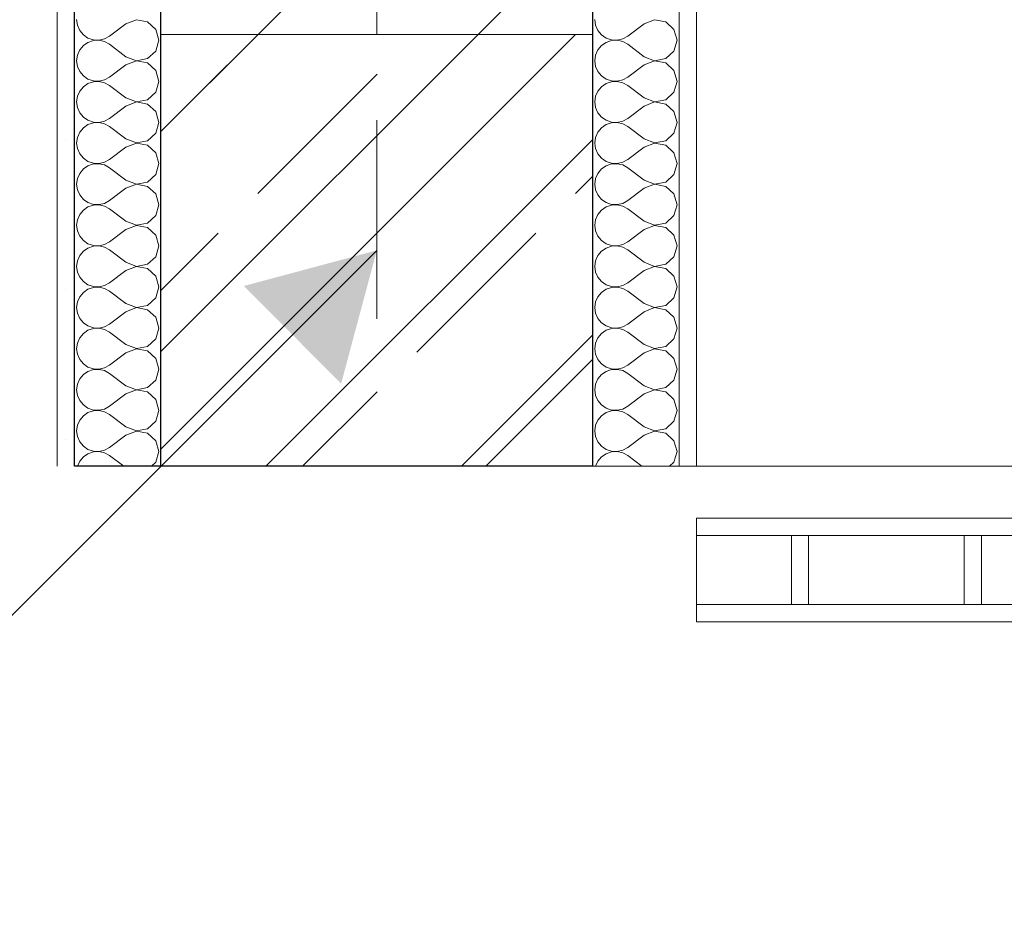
# Model space of a CAD drawing. Header units: millimetres. Extents: x -52968 to 399385, y -141133 to 110561.
# Tile 4 of 146: x 64898 to 65468, y -119147 to -118619. Entities that reach past the tile are written whole.
import ezdxf

# ---------------------------------------------------------------- set-up
doc = ezdxf.new("R2010")
doc.units = ezdxf.units.MM
doc.linetypes.add('SIM-Wegliniec-21.07.2025-Parter$0$Przerywana podwójnie', pattern=[295, 125, -50, 70, -50])
doc.layers.add('_xref', color=250, linetype='Continuous')
for name, color, linetype, lineweight in [('SIM-Wegliniec-21.07.2025-Parter$0$Nowe_A-Balkony_Nr_pióra__89', 250, 'Continuous', 0), ('SIM-Wegliniec-21.07.2025-Parter$0$Nowe_A-Balustrady_Nr_pióra__11', 250, 'Continuous', 0), ('SIM-Wegliniec-21.07.2025-Parter$0$Nowe_A-Balustrady_Nr_pióra__91', 250, 'Continuous', 0), ('SIM-Wegliniec-21.07.2025-Parter$0$Nowe_A-Konstrukcja Opis_Nr_pióra__58', 250, 'Continuous', 0), ('SIM-Wegliniec-21.07.2025-Parter$0$Nowe_A-Konstrukcja_Nr_pióra__1', 250, 'Continuous', 0), ('SIM-Wegliniec-21.07.2025-Parter$0$Nowe_A-Osi_Nr_pióra__20', 250, 'Continuous', 0), ('SIM-Wegliniec-21.07.2025-Parter$0$Nowe_A-Ściany-Wewnętrzne', 250, 'Continuous', 0), ('SIM-Wegliniec-21.07.2025-Parter$0$Nowe_A-Ściany-Wewnętrzne_Nr_pióra__174', 250, 'Continuous', 0), ('SIM-Wegliniec-21.07.2025-Parter$0$Nowe_A-Ściany-Wewnętrzne_Nr_pióra__27', 250, 'Continuous', 0), ('SIM-Wegliniec-21.07.2025-Parter$0$Nowe_A-Ściany-Wewnętrzne_Nr_pióra__47', 250, 'Continuous', 0)]:
    doc.layers.add(name, color=color, linetype=linetype, lineweight=lineweight)
doc.dimstyles.new('SIM-Wegliniec-21.07.2025-Parter$0$STYL_AUTOMATYCZNY__9', dxfattribs={"dimtxt": 0.18, "dimasz": 76, "dimexe": 0.18, "dimexo": 0.0625, "dimgap": 0, "dimtad": 0, "dimtih": 1, "dimtoh": 1, "dimdec": 4, "dimzin": 0, "dimdsep": 46, "dimcen": 0.09, "dimadec": 0, "dimazin": 0, "dimtfac": 1, "dimtdec": 4, "dimtmove": 0, "dimatfit": 3, "dimldrblk": 'SIM-Wegliniec-21.07.2025-Parter$0$ARROWHEAD_16', "dimfxl": 1, "dimtolj": 1, "dimtzin": 0, "dimarcsym": 0})
pattern_1 = [(0, (0, 0), (0, 86.60254), [0, -50]), (0, (25, 43.3), (0, 86.60254), [0, -50])]

# ---------------------------------------------------------------- blocks, each defined once
blk = doc.blocks.new('SIM-Wegliniec-21.07.2025-Parter$0$ARROWHEAD_16')
at = {"linetype": 'Continuous', "lineweight": 0}
blk.add_hatch(color=0, dxfattribs=at).paths.add_polyline_path([(-0.9093, 0.525), (0, 0), (-0.9093, -0.525)])
at = {"color": 0, "linetype": 'Continuous', "lineweight": 0}
blk.add_line((0, 0), (-1, 0), dxfattribs=at)
blk = doc.blocks.new('SIM-Wegliniec-21.07.2025-Parter')
at = {"layer": 'SIM-Wegliniec-21.07.2025-Parter$0$Nowe_A-Konstrukcja_Nr_pióra__1', "linetype": 'Continuous', "lineweight": 13}
h = blk.add_hatch(dxfattribs=at)
h.set_pattern_fill('Beton_zbrojony', color=256, style=0, pattern_type=2)
h.set_pattern_definition([(45, (0, 0), (-91.92388, 91.92388), []), (45, (-45.96, 45.96), (-91.92388, 91.92388), [97.5, -32.5])])
h.paths.add_polyline_path([(65230.07, -118627.6), (64980.07, -118627.6), (64980.07, -118877.6), (65230.07, -118877.6)])
at = {"layer": 'SIM-Wegliniec-21.07.2025-Parter$0$Nowe_A-Ściany-Wewnętrzne', "linetype": 'Continuous', "lineweight": 0}
h = blk.add_hatch(dxfattribs=at)
h.set_pattern_fill('Tynk', color=256, style=0, pattern_type=2)
h.set_pattern_definition(pattern_1)
h.paths.add_polyline_path([(64930.07, -118877.6), (64930.07, -117377.6), (64920.07, -117377.6), (64920.07, -118877.6)])
h = blk.add_hatch(dxfattribs=at)
h.set_pattern_fill('Bloczki_ceramiczne', color=256, style=0, pattern_type=2)
h.set_pattern_definition([(45, (0, 0), (-63.63961, 63.63961), [])])
h.paths.add_polyline_path([(65230.07, -118877.6), (65230.07, -117377.6), (64980.07, -117377.6), (64980.07, -118877.6)])
at = {"layer": 'SIM-Wegliniec-21.07.2025-Parter$0$Nowe_A-Ściany-Wewnętrzne', "linetype": 'Continuous', "lineweight": 0, "true_color": 0x000000}
h = blk.add_hatch(dxfattribs=at)
h.set_pattern_fill('Tynk', color=18, style=0, pattern_type=2)
h.set_pattern_definition(pattern_1)
h.paths.add_polyline_path([(65290.07, -118877.6), (65290.07, -117377.6), (65280.07, -117377.6), (65280.07, -118877.6)])
at = {"layer": 'SIM-Wegliniec-21.07.2025-Parter$0$Nowe_A-Balkony_Nr_pióra__89', "linetype": 'Continuous', "lineweight": 13, "flags": 128}
blk.add_lwpolyline([(91030.07, -117167.6), (91030.07, -118877.6), (64980.07, -118877.6), (64980.07, -117167.6)], close=True, dxfattribs=at)
at = {"layer": 'SIM-Wegliniec-21.07.2025-Parter$0$Nowe_A-Balustrady_Nr_pióra__11', "linetype": 'Continuous', "lineweight": 13, "flags": 128}
for points in [[(65355.07, -118957.6), (65355.07, -118917.6), (65345.07, -118917.6), (65345.07, -118957.6)], [(65455.07, -118957.6), (65455.07, -118917.6), (65445.07, -118917.6), (65445.07, -118957.6)]]:
    blk.add_lwpolyline(points, close=True, dxfattribs=at)
at = {"layer": 'SIM-Wegliniec-21.07.2025-Parter$0$Nowe_A-Balustrady_Nr_pióra__91', "linetype": 'Continuous', "lineweight": 13, "flags": 128}
for points in [[(90720.07, -118967.6), (90720.07, -118907.6), (65290.07, -118907.6), (65290.07, -118967.6)], [(90720.07, -118957.6), (90720.07, -118917.6), (65290.07, -118917.6), (65290.07, -118957.6)]]:
    blk.add_lwpolyline(points, close=True, dxfattribs=at)
at = {"layer": 'SIM-Wegliniec-21.07.2025-Parter$0$Nowe_A-Konstrukcja_Nr_pióra__1', "linetype": 'Continuous', "lineweight": 13, "flags": 128}
blk.add_lwpolyline([(65230.07, -118627.6), (64980.07, -118627.6), (64980.07, -118877.6), (65230.07, -118877.6)], close=True, dxfattribs=at)
at = {"layer": 'SIM-Wegliniec-21.07.2025-Parter$0$Nowe_A-Osi_Nr_pióra__20', "linetype": 'SIM-Wegliniec-21.07.2025-Parter$0$Przerywana podwójnie', "lineweight": 13}
blk.add_line((65105.07, -117792.3), (65105.07, -118792.3), dxfattribs=at)
at = {"layer": 'SIM-Wegliniec-21.07.2025-Parter$0$Nowe_A-Ściany-Wewnętrzne_Nr_pióra__174', "linetype": 'Continuous', "lineweight": 5}
for p, q in [((64931.26, -118619.05), (64931.72, -118622.3)), ((64965.91, -118619.1), (64959.83, -118621.43)), ((64972.3, -118620.3), (64965.91, -118619.1)), ((65231.26, -118619.05), (65231.72, -118622.3)), ((65265.91, -118619.1), (65259.83, -118621.43)), ((65272.3, -118620.3), (65265.91, -118619.1)), ((64931.72, -118622.3), (64933.04, -118625.31)), ((64959.83, -118621.43), (64950.31, -118628.57)), ((64977.1, -118624.69), (64972.3, -118620.3)), ((64978.88, -118630.95), (64977.1, -118624.69)), ((65231.72, -118622.3), (65233.04, -118625.31)), ((65259.83, -118621.43), (65250.31, -118628.57)), ((65277.1, -118624.69), (65272.3, -118620.3)), ((65278.88, -118630.95), (65277.1, -118624.69)), ((64933.04, -118625.31), (64935.14, -118627.84)), ((64935.14, -118627.84), (64937.84, -118629.7)), ((64937.84, -118629.7), (64940.96, -118630.75)), ((64944.24, -118630.9), (64947.44, -118630.16)), ((64947.44, -118630.16), (64950.31, -118628.57)), ((65233.04, -118625.31), (65235.14, -118627.84)), ((65235.14, -118627.84), (65237.84, -118629.7)), ((65237.84, -118629.7), (65240.96, -118630.75)), ((65244.24, -118630.9), (65247.44, -118630.16)), ((65247.44, -118630.16), (65250.31, -118628.57)), ((64935.14, -118634.07), (64933.04, -118636.6)), ((64937.84, -118632.21), (64935.14, -118634.07)), ((64940.96, -118631.16), (64937.84, -118632.21)), ((64940.96, -118630.75), (64944.24, -118630.9)), ((64944.24, -118631), (64940.96, -118631.16)), ((64947.44, -118631.74), (64944.24, -118631)), ((64950.31, -118633.33), (64947.44, -118631.74)), ((64959.83, -118640.48), (64950.31, -118633.33)), ((64977.1, -118637.21), (64978.88, -118630.95)), ((65235.14, -118634.07), (65233.04, -118636.6)), ((65237.84, -118632.21), (65235.14, -118634.07)), ((65240.96, -118631.16), (65237.84, -118632.21)), ((65240.96, -118630.75), (65244.24, -118630.9)), ((65244.24, -118631), (65240.96, -118631.16)), ((65247.44, -118631.74), (65244.24, -118631)), ((65250.31, -118633.33), (65247.44, -118631.74)), ((65259.83, -118640.48), (65250.31, -118633.33)), ((65277.1, -118637.21), (65278.88, -118630.95)), ((64931.72, -118639.6), (64931.26, -118642.86)), ((64933.04, -118636.6), (64931.72, -118639.6)), ((64959.83, -118640.48), (64965.91, -118642.81)), ((64965.91, -118642.81), (64972.3, -118641.6)), ((64972.3, -118641.6), (64977.1, -118637.21)), ((65231.72, -118639.6), (65231.26, -118642.86)), ((65233.04, -118636.6), (65231.72, -118639.6)), ((65259.83, -118640.48), (65265.91, -118642.81)), ((65265.91, -118642.81), (65272.3, -118641.6)), ((65272.3, -118641.6), (65277.1, -118637.21)), ((64931.26, -118642.86), (64931.72, -118646.11)), ((64931.72, -118646.11), (64933.04, -118649.12)), ((64959.83, -118645.24), (64950.31, -118652.38)), ((64965.91, -118642.91), (64959.83, -118645.24)), ((64972.3, -118644.11), (64965.91, -118642.91)), ((64977.1, -118648.5), (64972.3, -118644.11)), ((65231.26, -118642.86), (65231.72, -118646.11)), ((65231.72, -118646.11), (65233.04, -118649.12)), ((65259.83, -118645.24), (65250.31, -118652.38)), ((65265.91, -118642.91), (65259.83, -118645.24)), ((65272.3, -118644.11), (65265.91, -118642.91)), ((65277.1, -118648.5), (65272.3, -118644.11)), ((64933.04, -118649.12), (64935.14, -118651.64)), ((64935.14, -118651.64), (64937.84, -118653.51)), ((64947.44, -118653.97), (64950.31, -118652.38)), ((64978.88, -118654.76), (64977.1, -118648.5)), ((65233.04, -118649.12), (65235.14, -118651.64)), ((65235.14, -118651.64), (65237.84, -118653.51)), ((65247.44, -118653.97), (65250.31, -118652.38)), ((65278.88, -118654.76), (65277.1, -118648.5)), ((64935.14, -118657.88), (64933.04, -118660.41)), ((64937.84, -118656.02), (64935.14, -118657.88)), ((64937.84, -118653.51), (64940.96, -118654.55)), ((64940.96, -118654.97), (64937.84, -118656.02)), ((64940.96, -118654.55), (64944.24, -118654.71)), ((64944.24, -118654.81), (64940.96, -118654.97)), ((64944.24, -118654.71), (64947.44, -118653.97)), ((64947.44, -118655.55), (64944.24, -118654.81)), ((64950.31, -118657.14), (64947.44, -118655.55)), ((64959.83, -118664.29), (64950.31, -118657.14)), ((64977.1, -118661.02), (64978.88, -118654.76)), ((65235.14, -118657.88), (65233.04, -118660.41)), ((65237.84, -118656.02), (65235.14, -118657.88)), ((65237.84, -118653.51), (65240.96, -118654.55)), ((65240.96, -118654.97), (65237.84, -118656.02)), ((65240.96, -118654.55), (65244.24, -118654.71)), ((65244.24, -118654.81), (65240.96, -118654.97)), ((65244.24, -118654.71), (65247.44, -118653.97)), ((65247.44, -118655.55), (65244.24, -118654.81)), ((65250.31, -118657.14), (65247.44, -118655.55)), ((65259.83, -118664.29), (65250.31, -118657.14)), ((65277.1, -118661.02), (65278.88, -118654.76)), ((64931.72, -118663.41), (64931.26, -118666.67)), ((64933.04, -118660.41), (64931.72, -118663.41)), ((64959.83, -118664.29), (64965.91, -118666.62)), ((64972.3, -118665.41), (64977.1, -118661.02)), ((65231.72, -118663.41), (65231.26, -118666.67)), ((65233.04, -118660.41), (65231.72, -118663.41)), ((65259.83, -118664.29), (65265.91, -118666.62)), ((65272.3, -118665.41), (65277.1, -118661.02)), ((64931.26, -118666.67), (64931.72, -118669.92)), ((64931.72, -118669.92), (64933.04, -118672.93)), ((64959.83, -118669.05), (64950.31, -118676.19)), ((64965.91, -118666.71), (64959.83, -118669.05)), ((64965.91, -118666.62), (64972.3, -118665.41)), ((64972.3, -118667.92), (64965.91, -118666.71)), ((64977.1, -118672.31), (64972.3, -118667.92)), ((65231.26, -118666.67), (65231.72, -118669.92)), ((65231.72, -118669.92), (65233.04, -118672.93)), ((65259.83, -118669.05), (65250.31, -118676.19)), ((65265.91, -118666.71), (65259.83, -118669.05)), ((65265.91, -118666.62), (65272.3, -118665.41)), ((65272.3, -118667.92), (65265.91, -118666.71)), ((65277.1, -118672.31), (65272.3, -118667.92)), ((64933.04, -118672.93), (64935.14, -118675.45)), ((64935.14, -118675.45), (64937.84, -118677.31)), ((64947.44, -118677.78), (64950.31, -118676.19)), ((64978.88, -118678.57), (64977.1, -118672.31)), ((65233.04, -118672.93), (65235.14, -118675.45)), ((65235.14, -118675.45), (65237.84, -118677.31)), ((65247.44, -118677.78), (65250.31, -118676.19)), ((65278.88, -118678.57), (65277.1, -118672.31)), ((64935.14, -118681.69), (64933.04, -118684.22)), ((64937.84, -118679.83), (64935.14, -118681.69)), ((64937.84, -118677.31), (64940.96, -118678.36)), ((64940.96, -118678.78), (64937.84, -118679.83)), ((64940.96, -118678.36), (64944.24, -118678.52)), ((64944.24, -118678.62), (64940.96, -118678.78)), ((64944.24, -118678.52), (64947.44, -118677.78)), ((64947.44, -118679.36), (64944.24, -118678.62)), ((64950.31, -118680.95), (64947.44, -118679.36)), ((64959.83, -118688.1), (64950.31, -118680.95)), ((64977.1, -118684.83), (64978.88, -118678.57)), ((65235.14, -118681.69), (65233.04, -118684.22)), ((65237.84, -118679.83), (65235.14, -118681.69)), ((65237.84, -118677.31), (65240.96, -118678.36)), ((65240.96, -118678.78), (65237.84, -118679.83)), ((65240.96, -118678.36), (65244.24, -118678.52)), ((65244.24, -118678.62), (65240.96, -118678.78)), ((65244.24, -118678.52), (65247.44, -118677.78)), ((65247.44, -118679.36), (65244.24, -118678.62)), ((65250.31, -118680.95), (65247.44, -118679.36)), ((65259.83, -118688.1), (65250.31, -118680.95)), ((65277.1, -118684.83), (65278.88, -118678.57)), ((64931.72, -118687.22), (64931.26, -118690.48)), ((64933.04, -118684.22), (64931.72, -118687.22)), ((64972.3, -118689.22), (64977.1, -118684.83)), ((65231.72, -118687.22), (65231.26, -118690.48)), ((65233.04, -118684.22), (65231.72, -118687.22)), ((65272.3, -118689.22), (65277.1, -118684.83)), ((64931.26, -118690.48), (64931.72, -118693.73)), ((64959.83, -118692.86), (64950.31, -118700)), ((64959.83, -118688.1), (64965.91, -118690.43)), ((64965.91, -118690.52), (64959.83, -118692.86)), ((64965.91, -118690.43), (64972.3, -118689.22)), ((64972.3, -118691.73), (64965.91, -118690.52)), ((64977.1, -118696.12), (64972.3, -118691.73)), ((65231.26, -118690.48), (65231.72, -118693.73)), ((65259.83, -118692.86), (65250.31, -118700)), ((65259.83, -118688.1), (65265.91, -118690.43)), ((65265.91, -118690.52), (65259.83, -118692.86)), ((65265.91, -118690.43), (65272.3, -118689.22)), ((65272.3, -118691.73), (65265.91, -118690.52)), ((65277.1, -118696.12), (65272.3, -118691.73)), ((64931.72, -118693.73), (64933.04, -118696.73)), ((64933.04, -118696.73), (64935.14, -118699.26)), ((64978.88, -118702.38), (64977.1, -118696.12)), ((65231.72, -118693.73), (65233.04, -118696.73)), ((65233.04, -118696.73), (65235.14, -118699.26)), ((65278.88, -118702.38), (65277.1, -118696.12)), ((64935.14, -118699.26), (64937.84, -118701.12)), ((64937.84, -118703.64), (64935.14, -118705.5)), ((64937.84, -118701.12), (64940.96, -118702.17)), ((64940.96, -118702.59), (64937.84, -118703.64)), ((64940.96, -118702.17), (64944.24, -118702.33)), ((64944.24, -118702.43), (64940.96, -118702.59)), ((64944.24, -118702.33), (64947.44, -118701.59)), ((64947.44, -118703.17), (64944.24, -118702.43)), ((64947.44, -118701.59), (64950.31, -118700)), ((64950.31, -118704.76), (64947.44, -118703.17)), ((64977.1, -118708.64), (64978.88, -118702.38)), ((65235.14, -118699.26), (65237.84, -118701.12)), ((65237.84, -118703.64), (65235.14, -118705.5)), ((65237.84, -118701.12), (65240.96, -118702.17)), ((65240.96, -118702.59), (65237.84, -118703.64)), ((65240.96, -118702.17), (65244.24, -118702.33)), ((65244.24, -118702.43), (65240.96, -118702.59)), ((65244.24, -118702.33), (65247.44, -118701.59)), ((65247.44, -118703.17), (65244.24, -118702.43)), ((65247.44, -118701.59), (65250.31, -118700)), ((65250.31, -118704.76), (65247.44, -118703.17)), ((65277.1, -118708.64), (65278.88, -118702.38)), ((64933.04, -118708.03), (64931.72, -118711.03)), ((64935.14, -118705.5), (64933.04, -118708.03)), ((64959.83, -118711.9), (64950.31, -118704.76)), ((64972.3, -118713.03), (64977.1, -118708.64)), ((65233.04, -118708.03), (65231.72, -118711.03)), ((65235.14, -118705.5), (65233.04, -118708.03)), ((65259.83, -118711.9), (65250.31, -118704.76)), ((65272.3, -118713.03), (65277.1, -118708.64)), ((64931.72, -118711.03), (64931.26, -118714.29)), ((64931.26, -118714.29), (64931.72, -118717.54)), ((64959.83, -118711.9), (64965.91, -118714.24)), ((64965.91, -118714.33), (64959.83, -118716.67)), ((64965.91, -118714.24), (64972.3, -118713.03)), ((64972.3, -118715.54), (64965.91, -118714.33)), ((64977.1, -118719.93), (64972.3, -118715.54)), ((65231.72, -118711.03), (65231.26, -118714.29)), ((65231.26, -118714.29), (65231.72, -118717.54)), ((65259.83, -118711.9), (65265.91, -118714.24)), ((65265.91, -118714.33), (65259.83, -118716.67)), ((65265.91, -118714.24), (65272.3, -118713.03)), ((65272.3, -118715.54), (65265.91, -118714.33)), ((65277.1, -118719.93), (65272.3, -118715.54)), ((64931.72, -118717.54), (64933.04, -118720.54)), ((64933.04, -118720.54), (64935.14, -118723.07)), ((64959.83, -118716.67), (64950.31, -118723.81)), ((64978.88, -118726.19), (64977.1, -118719.93)), ((65231.72, -118717.54), (65233.04, -118720.54)), ((65233.04, -118720.54), (65235.14, -118723.07)), ((65259.83, -118716.67), (65250.31, -118723.81)), ((65278.88, -118726.19), (65277.1, -118719.93)), ((64935.14, -118723.07), (64937.84, -118724.93)), ((64937.84, -118727.45), (64935.14, -118729.31)), ((64937.84, -118724.93), (64940.96, -118725.98)), ((64940.96, -118726.4), (64937.84, -118727.45)), ((64940.96, -118725.98), (64944.24, -118726.14)), ((64944.24, -118726.24), (64940.96, -118726.4)), ((64944.24, -118726.14), (64947.44, -118725.4)), ((64947.44, -118726.98), (64944.24, -118726.24)), ((64947.44, -118725.4), (64950.31, -118723.81)), ((64950.31, -118728.57), (64947.44, -118726.98)), ((64977.1, -118732.45), (64978.88, -118726.19)), ((65235.14, -118723.07), (65237.84, -118724.93)), ((65237.84, -118727.45), (65235.14, -118729.31)), ((65237.84, -118724.93), (65240.96, -118725.98)), ((65240.96, -118726.4), (65237.84, -118727.45)), ((65240.96, -118725.98), (65244.24, -118726.14)), ((65244.24, -118726.24), (65240.96, -118726.4)), ((65244.24, -118726.14), (65247.44, -118725.4)), ((65247.44, -118726.98), (65244.24, -118726.24)), ((65247.44, -118725.4), (65250.31, -118723.81)), ((65250.31, -118728.57), (65247.44, -118726.98)), ((65277.1, -118732.45), (65278.88, -118726.19)), ((64933.04, -118731.84), (64931.72, -118734.84)), ((64935.14, -118729.31), (64933.04, -118731.84)), ((64959.83, -118735.71), (64950.31, -118728.57)), ((64972.3, -118736.84), (64977.1, -118732.45)), ((65233.04, -118731.84), (65231.72, -118734.84)), ((65235.14, -118729.31), (65233.04, -118731.84)), ((65259.83, -118735.71), (65250.31, -118728.57)), ((65272.3, -118736.84), (65277.1, -118732.45)), ((64931.72, -118734.84), (64931.26, -118738.1)), ((64931.26, -118738.1), (64931.72, -118741.35)), ((64959.83, -118735.71), (64965.91, -118738.05)), ((64965.91, -118738.14), (64959.83, -118740.48)), ((64965.91, -118738.05), (64972.3, -118736.84)), ((64972.3, -118739.35), (64965.91, -118738.14)), ((65231.72, -118734.84), (65231.26, -118738.1)), ((65231.26, -118738.1), (65231.72, -118741.35)), ((65259.83, -118735.71), (65265.91, -118738.05)), ((65265.91, -118738.14), (65259.83, -118740.48)), ((65265.91, -118738.05), (65272.3, -118736.84)), ((65272.3, -118739.35), (65265.91, -118738.14)), ((64931.72, -118741.35), (64933.04, -118744.35)), ((64933.04, -118744.35), (64935.14, -118746.88)), ((64959.83, -118740.48), (64950.31, -118747.62)), ((64977.1, -118743.74), (64972.3, -118739.35)), ((64978.88, -118750), (64977.1, -118743.74)), ((65231.72, -118741.35), (65233.04, -118744.35)), ((65233.04, -118744.35), (65235.14, -118746.88)), ((65259.83, -118740.48), (65250.31, -118747.62)), ((65277.1, -118743.74), (65272.3, -118739.35)), ((65278.88, -118750), (65277.1, -118743.74)), ((64935.14, -118746.88), (64937.84, -118748.74)), ((64937.84, -118748.74), (64940.96, -118749.79)), ((64940.96, -118750.21), (64937.84, -118751.26)), ((64940.96, -118749.79), (64944.24, -118749.95)), ((64944.24, -118750.05), (64940.96, -118750.21)), ((64944.24, -118749.95), (64947.44, -118749.21)), ((64947.44, -118750.79), (64944.24, -118750.05)), ((64947.44, -118749.21), (64950.31, -118747.62)), ((64977.1, -118756.26), (64978.88, -118750)), ((65235.14, -118746.88), (65237.84, -118748.74)), ((65237.84, -118748.74), (65240.96, -118749.79)), ((65240.96, -118750.21), (65237.84, -118751.26)), ((65240.96, -118749.79), (65244.24, -118749.95)), ((65244.24, -118750.05), (65240.96, -118750.21)), ((65244.24, -118749.95), (65247.44, -118749.21)), ((65247.44, -118750.79), (65244.24, -118750.05)), ((65247.44, -118749.21), (65250.31, -118747.62)), ((65277.1, -118756.26), (65278.88, -118750)), ((64933.04, -118755.65), (64931.72, -118758.65)), ((64935.14, -118753.12), (64933.04, -118755.65)), ((64937.84, -118751.26), (64935.14, -118753.12)), ((64950.31, -118752.38), (64947.44, -118750.79)), ((64959.83, -118759.52), (64950.31, -118752.38)), ((65233.04, -118755.65), (65231.72, -118758.65)), ((65235.14, -118753.12), (65233.04, -118755.65)), ((65237.84, -118751.26), (65235.14, -118753.12)), ((65250.31, -118752.38), (65247.44, -118750.79)), ((65259.83, -118759.52), (65250.31, -118752.38)), ((64931.72, -118758.65), (64931.26, -118761.9)), ((64959.83, -118759.52), (64965.91, -118761.86)), ((64965.91, -118761.86), (64972.3, -118760.65)), ((64972.3, -118760.65), (64977.1, -118756.26)), ((65231.72, -118758.65), (65231.26, -118761.9)), ((65259.83, -118759.52), (65265.91, -118761.86)), ((65265.91, -118761.86), (65272.3, -118760.65)), ((65272.3, -118760.65), (65277.1, -118756.26)), ((64931.26, -118761.9), (64931.72, -118765.16)), ((64931.72, -118765.16), (64933.04, -118768.16)), ((64959.83, -118764.29), (64950.31, -118771.43)), ((64965.91, -118761.95), (64959.83, -118764.29)), ((64972.3, -118763.16), (64965.91, -118761.95)), ((64977.1, -118767.55), (64972.3, -118763.16)), ((65231.26, -118761.9), (65231.72, -118765.16)), ((65231.72, -118765.16), (65233.04, -118768.16)), ((65259.83, -118764.29), (65250.31, -118771.43)), ((65265.91, -118761.95), (65259.83, -118764.29)), ((65272.3, -118763.16), (65265.91, -118761.95)), ((65277.1, -118767.55), (65272.3, -118763.16)), ((64933.04, -118768.16), (64935.14, -118770.69)), ((64935.14, -118770.69), (64937.84, -118772.55)), ((64937.84, -118772.55), (64940.96, -118773.6)), ((64944.24, -118773.76), (64947.44, -118773.02)), ((64947.44, -118773.02), (64950.31, -118771.43)), ((64978.88, -118773.81), (64977.1, -118767.55)), ((65233.04, -118768.16), (65235.14, -118770.69)), ((65235.14, -118770.69), (65237.84, -118772.55)), ((65237.84, -118772.55), (65240.96, -118773.6)), ((65244.24, -118773.76), (65247.44, -118773.02)), ((65247.44, -118773.02), (65250.31, -118771.43)), ((65278.88, -118773.81), (65277.1, -118767.55)), ((64935.14, -118776.93), (64933.04, -118779.46)), ((64937.84, -118775.07), (64935.14, -118776.93)), ((64940.96, -118774.02), (64937.84, -118775.07)), ((64940.96, -118773.6), (64944.24, -118773.76)), ((64944.24, -118773.86), (64940.96, -118774.02)), ((64947.44, -118774.6), (64944.24, -118773.86)), ((64950.31, -118776.19), (64947.44, -118774.6)), ((64959.83, -118783.33), (64950.31, -118776.19)), ((64977.1, -118780.07), (64978.88, -118773.81)), ((65235.14, -118776.93), (65233.04, -118779.46)), ((65237.84, -118775.07), (65235.14, -118776.93)), ((65240.96, -118774.02), (65237.84, -118775.07)), ((65240.96, -118773.6), (65244.24, -118773.76)), ((65244.24, -118773.86), (65240.96, -118774.02)), ((65247.44, -118774.6), (65244.24, -118773.86)), ((65250.31, -118776.19), (65247.44, -118774.6)), ((65259.83, -118783.33), (65250.31, -118776.19)), ((65277.1, -118780.07), (65278.88, -118773.81)), ((64931.72, -118782.46), (64931.26, -118785.71)), ((64933.04, -118779.46), (64931.72, -118782.46)), ((64959.83, -118783.33), (64965.91, -118785.67)), ((64965.91, -118785.67), (64972.3, -118784.46)), ((64972.3, -118784.46), (64977.1, -118780.07)), ((65231.72, -118782.46), (65231.26, -118785.71)), ((65233.04, -118779.46), (65231.72, -118782.46)), ((65259.83, -118783.33), (65265.91, -118785.67)), ((65265.91, -118785.67), (65272.3, -118784.46)), ((65272.3, -118784.46), (65277.1, -118780.07)), ((64931.26, -118785.71), (64931.72, -118788.97)), ((64931.72, -118788.97), (64933.04, -118791.97)), ((64959.83, -118788.1), (64950.31, -118795.24)), ((64965.91, -118785.76), (64959.83, -118788.1)), ((64972.3, -118786.97), (64965.91, -118785.76)), ((64977.1, -118791.36), (64972.3, -118786.97)), ((65231.26, -118785.71), (65231.72, -118788.97)), ((65231.72, -118788.97), (65233.04, -118791.97)), ((65259.83, -118788.1), (65250.31, -118795.24)), ((65265.91, -118785.76), (65259.83, -118788.1)), ((65272.3, -118786.97), (65265.91, -118785.76)), ((65277.1, -118791.36), (65272.3, -118786.97)), ((64933.04, -118791.97), (64935.14, -118794.5)), ((64935.14, -118794.5), (64937.84, -118796.36)), ((64947.44, -118796.83), (64950.31, -118795.24)), ((64978.88, -118797.62), (64977.1, -118791.36)), ((65233.04, -118791.97), (65235.14, -118794.5)), ((65235.14, -118794.5), (65237.84, -118796.36)), ((65247.44, -118796.83), (65250.31, -118795.24)), ((65278.88, -118797.62), (65277.1, -118791.36)), ((64935.14, -118800.74), (64933.04, -118803.27)), ((64937.84, -118798.88), (64935.14, -118800.74)), ((64937.84, -118796.36), (64940.96, -118797.41)), ((64940.96, -118797.83), (64937.84, -118798.88)), ((64940.96, -118797.41), (64944.24, -118797.57)), ((64944.24, -118797.67), (64940.96, -118797.83)), ((64944.24, -118797.57), (64947.44, -118796.83)), ((64947.44, -118798.41), (64944.24, -118797.67)), ((64950.31, -118800), (64947.44, -118798.41)), ((64959.83, -118807.14), (64950.31, -118800)), ((64977.1, -118803.88), (64978.88, -118797.62)), ((65235.14, -118800.74), (65233.04, -118803.27)), ((65237.84, -118798.88), (65235.14, -118800.74)), ((65237.84, -118796.36), (65240.96, -118797.41)), ((65240.96, -118797.83), (65237.84, -118798.88)), ((65240.96, -118797.41), (65244.24, -118797.57)), ((65244.24, -118797.67), (65240.96, -118797.83)), ((65244.24, -118797.57), (65247.44, -118796.83)), ((65247.44, -118798.41), (65244.24, -118797.67)), ((65250.31, -118800), (65247.44, -118798.41)), ((65259.83, -118807.14), (65250.31, -118800)), ((65277.1, -118803.88), (65278.88, -118797.62)), ((64931.72, -118806.27), (64931.26, -118809.52)), ((64933.04, -118803.27), (64931.72, -118806.27)), ((64959.83, -118807.14), (64965.91, -118809.48)), ((64972.3, -118808.27), (64977.1, -118803.88)), ((65231.72, -118806.27), (65231.26, -118809.52)), ((65233.04, -118803.27), (65231.72, -118806.27)), ((65259.83, -118807.14), (65265.91, -118809.48)), ((65272.3, -118808.27), (65277.1, -118803.88)), ((64931.26, -118809.52), (64931.72, -118812.78)), ((64931.72, -118812.78), (64933.04, -118815.78)), ((64959.83, -118811.9), (64950.31, -118819.05)), ((64965.91, -118809.57), (64959.83, -118811.9)), ((64965.91, -118809.48), (64972.3, -118808.27)), ((64972.3, -118810.78), (64965.91, -118809.57)), ((64977.1, -118815.17), (64972.3, -118810.78)), ((65231.26, -118809.52), (65231.72, -118812.78)), ((65231.72, -118812.78), (65233.04, -118815.78)), ((65259.83, -118811.9), (65250.31, -118819.05)), ((65265.91, -118809.57), (65259.83, -118811.9)), ((65265.91, -118809.48), (65272.3, -118808.27)), ((65272.3, -118810.78), (65265.91, -118809.57)), ((65277.1, -118815.17), (65272.3, -118810.78)), ((64933.04, -118815.78), (64935.14, -118818.31)), ((64935.14, -118818.31), (64937.84, -118820.17)), ((64978.88, -118821.43), (64977.1, -118815.17)), ((65233.04, -118815.78), (65235.14, -118818.31)), ((65235.14, -118818.31), (65237.84, -118820.17)), ((65278.88, -118821.43), (65277.1, -118815.17)), ((64937.84, -118822.69), (64935.14, -118824.55)), ((64937.84, -118820.17), (64940.96, -118821.22)), ((64940.96, -118821.64), (64937.84, -118822.69)), ((64940.96, -118821.22), (64944.24, -118821.38)), ((64944.24, -118821.48), (64940.96, -118821.64)), ((64944.24, -118821.38), (64947.44, -118820.64)), ((64947.44, -118822.22), (64944.24, -118821.48)), ((64947.44, -118820.64), (64950.31, -118819.05)), ((64950.31, -118823.81), (64947.44, -118822.22)), ((64959.83, -118830.95), (64950.31, -118823.81)), ((64977.1, -118827.69), (64978.88, -118821.43)), ((65237.84, -118822.69), (65235.14, -118824.55)), ((65237.84, -118820.17), (65240.96, -118821.22)), ((65240.96, -118821.64), (65237.84, -118822.69)), ((65240.96, -118821.22), (65244.24, -118821.38)), ((65244.24, -118821.48), (65240.96, -118821.64)), ((65244.24, -118821.38), (65247.44, -118820.64)), ((65247.44, -118822.22), (65244.24, -118821.48)), ((65247.44, -118820.64), (65250.31, -118819.05)), ((65250.31, -118823.81), (65247.44, -118822.22)), ((65259.83, -118830.95), (65250.31, -118823.81)), ((65277.1, -118827.69), (65278.88, -118821.43)), ((64931.72, -118830.08), (64931.26, -118833.33)), ((64933.04, -118827.07), (64931.72, -118830.08)), ((64935.14, -118824.55), (64933.04, -118827.07)), ((64972.3, -118832.08), (64977.1, -118827.69)), ((65231.72, -118830.08), (65231.26, -118833.33)), ((65233.04, -118827.07), (65231.72, -118830.08)), ((65235.14, -118824.55), (65233.04, -118827.07)), ((65272.3, -118832.08), (65277.1, -118827.69)), ((64931.26, -118833.33), (64931.72, -118836.59)), ((64959.83, -118835.71), (64950.31, -118842.86)), ((64959.83, -118830.95), (64965.91, -118833.29)), ((64965.91, -118833.38), (64959.83, -118835.71)), ((64965.91, -118833.29), (64972.3, -118832.08)), ((64972.3, -118834.59), (64965.91, -118833.38)), ((64977.1, -118838.98), (64972.3, -118834.59)), ((65231.26, -118833.33), (65231.72, -118836.59)), ((65259.83, -118835.71), (65250.31, -118842.86)), ((65259.83, -118830.95), (65265.91, -118833.29)), ((65265.91, -118833.38), (65259.83, -118835.71)), ((65265.91, -118833.29), (65272.3, -118832.08)), ((65272.3, -118834.59), (65265.91, -118833.38)), ((65277.1, -118838.98), (65272.3, -118834.59)), ((64931.72, -118836.59), (64933.04, -118839.59)), ((64933.04, -118839.59), (64935.14, -118842.12)), ((64978.88, -118845.24), (64977.1, -118838.98)), ((65231.72, -118836.59), (65233.04, -118839.59)), ((65233.04, -118839.59), (65235.14, -118842.12)), ((65278.88, -118845.24), (65277.1, -118838.98)), ((64935.14, -118842.12), (64937.84, -118843.98)), ((64937.84, -118846.49), (64935.14, -118848.36)), ((64937.84, -118843.98), (64940.96, -118845.03)), ((64940.96, -118845.45), (64937.84, -118846.49)), ((64940.96, -118845.03), (64944.24, -118845.19)), ((64944.24, -118845.29), (64940.96, -118845.45)), ((64944.24, -118845.19), (64947.44, -118844.45)), ((64947.44, -118846.03), (64944.24, -118845.29)), ((64947.44, -118844.45), (64950.31, -118842.86)), ((64950.31, -118847.62), (64947.44, -118846.03)), ((64977.1, -118851.5), (64978.88, -118845.24)), ((65235.14, -118842.12), (65237.84, -118843.98)), ((65237.84, -118846.49), (65235.14, -118848.36)), ((65237.84, -118843.98), (65240.96, -118845.03)), ((65240.96, -118845.45), (65237.84, -118846.49)), ((65240.96, -118845.03), (65244.24, -118845.19)), ((65244.24, -118845.29), (65240.96, -118845.45)), ((65244.24, -118845.19), (65247.44, -118844.45)), ((65247.44, -118846.03), (65244.24, -118845.29)), ((65247.44, -118844.45), (65250.31, -118842.86)), ((65250.31, -118847.62), (65247.44, -118846.03)), ((65277.1, -118851.5), (65278.88, -118845.24)), ((64933.04, -118850.88), (64931.72, -118853.89)), ((64935.14, -118848.36), (64933.04, -118850.88)), ((64959.83, -118854.76), (64950.31, -118847.62)), ((64972.3, -118855.89), (64977.1, -118851.5)), ((65233.04, -118850.88), (65231.72, -118853.89)), ((65235.14, -118848.36), (65233.04, -118850.88)), ((65259.83, -118854.76), (65250.31, -118847.62)), ((65272.3, -118855.89), (65277.1, -118851.5)), ((64931.72, -118853.89), (64931.26, -118857.14)), ((64931.26, -118857.14), (64931.72, -118860.4)), ((64959.83, -118854.76), (64965.91, -118857.09)), ((64965.91, -118857.19), (64959.83, -118859.52)), ((64965.91, -118857.09), (64972.3, -118855.89)), ((64972.3, -118858.4), (64965.91, -118857.19)), ((64977.1, -118862.79), (64972.3, -118858.4)), ((65231.72, -118853.89), (65231.26, -118857.14)), ((65231.26, -118857.14), (65231.72, -118860.4)), ((65259.83, -118854.76), (65265.91, -118857.09)), ((65265.91, -118857.19), (65259.83, -118859.52)), ((65265.91, -118857.09), (65272.3, -118855.89)), ((65272.3, -118858.4), (65265.91, -118857.19)), ((65277.1, -118862.79), (65272.3, -118858.4)), ((64931.72, -118860.4), (64933.04, -118863.4)), ((64933.04, -118863.4), (64935.14, -118865.93)), ((64959.83, -118859.52), (64950.31, -118866.67)), ((64978.88, -118869.05), (64977.1, -118862.79)), ((65231.72, -118860.4), (65233.04, -118863.4)), ((65233.04, -118863.4), (65235.14, -118865.93)), ((65259.83, -118859.52), (65250.31, -118866.67)), ((65278.88, -118869.05), (65277.1, -118862.79)), ((64935.14, -118865.93), (64937.84, -118867.79)), ((64937.84, -118867.79), (64940.96, -118868.84)), ((64940.96, -118869.25), (64937.84, -118870.3)), ((64940.96, -118868.84), (64944.24, -118869)), ((64944.24, -118869.1), (64940.96, -118869.25)), ((64944.24, -118869), (64947.44, -118868.26)), ((64947.44, -118869.84), (64944.24, -118869.1)), ((64947.44, -118868.26), (64950.31, -118866.67)), ((64950.31, -118871.43), (64947.44, -118869.84)), ((64977.1, -118875.31), (64978.88, -118869.05)), ((65235.14, -118865.93), (65237.84, -118867.79)), ((65237.84, -118867.79), (65240.96, -118868.84)), ((65240.96, -118869.25), (65237.84, -118870.3)), ((65240.96, -118868.84), (65244.24, -118869)), ((65244.24, -118869.1), (65240.96, -118869.25)), ((65244.24, -118869), (65247.44, -118868.26)), ((65247.44, -118869.84), (65244.24, -118869.1)), ((65247.44, -118868.26), (65250.31, -118866.67)), ((65250.31, -118871.43), (65247.44, -118869.84)), ((65277.1, -118875.31), (65278.88, -118869.05)), ((64933.04, -118874.69), (64931.76, -118877.6)), ((64935.14, -118872.16), (64933.04, -118874.69)), ((64937.84, -118870.3), (64935.14, -118872.16)), ((64958.54, -118877.6), (64950.31, -118871.43)), ((64974.6, -118877.6), (64977.1, -118875.31)), ((65233.04, -118874.69), (65231.76, -118877.6)), ((65235.14, -118872.16), (65233.04, -118874.69)), ((65237.84, -118870.3), (65235.14, -118872.16)), ((65258.54, -118877.6), (65250.31, -118871.43)), ((65274.6, -118877.6), (65277.1, -118875.31))]:
    blk.add_line(p, q, dxfattribs=at)
at = {"layer": 'SIM-Wegliniec-21.07.2025-Parter$0$Nowe_A-Ściany-Wewnętrzne_Nr_pióra__27', "linetype": 'Continuous', "lineweight": 25}
for p, q in [((64930.07, -118877.6), (64930.07, -117377.6)), ((64980.07, -118877.6), (64980.07, -117377.6)), ((65230.07, -118877.6), (65230.07, -117377.6))]:
    blk.add_line(p, q, dxfattribs=at)
at = {"layer": 'SIM-Wegliniec-21.07.2025-Parter$0$Nowe_A-Ściany-Wewnętrzne_Nr_pióra__27', "linetype": 'Continuous', "lineweight": 25, "flags": 128}
for points in [[(64980.07, -118877.6), (64930.07, -118877.6)], [(65230.07, -118877.6), (64980.07, -118877.6)]]:
    blk.add_lwpolyline(points, dxfattribs=at)
at = {"layer": 'SIM-Wegliniec-21.07.2025-Parter$0$Nowe_A-Ściany-Wewnętrzne_Nr_pióra__47', "linetype": 'Continuous', "lineweight": 15}
blk.add_line((65280.07, -118877.6), (65280.07, -117377.6), dxfattribs=at)
at = {"layer": 'SIM-Wegliniec-21.07.2025-Parter$0$Nowe_A-Ściany-Wewnętrzne_Nr_pióra__47', "linetype": 'Continuous', "lineweight": 15, "flags": 128}
for points in [[(64920.07, -117377.6), (64920.07, -118877.6)], [(65290.07, -118877.6), (65290.07, -117377.6)], [(65280.07, -118877.6), (65230.07, -118877.6)], [(65290.07, -118877.6), (65280.07, -118877.6)]]:
    blk.add_lwpolyline(points, dxfattribs=at)
at = {"layer": 'SIM-Wegliniec-21.07.2025-Parter$0$Nowe_A-Konstrukcja Opis_Nr_pióra__58', "linetype": 'Continuous', "lineweight": 13, "annotation_type": 0, "has_hookline": 1, "hookline_direction": 1, "text_width": 574.1, "horizontal_direction": (1, -1e-06, 0)}
blk.add_leader([(65105.07, -118752.6), (64710.87, -119146.8), (64553.09, -119146.8)], dimstyle='SIM-Wegliniec-21.07.2025-Parter$0$STYL_AUTOMATYCZNY__9', dxfattribs=at)

msp = doc.modelspace()

# ---------------------------------------------------------------- block references
at = {"layer": '_xref'}
msp.add_blockref('SIM-Wegliniec-21.07.2025-Parter', (0, 0), dxfattribs=at)

doc.saveas('drawing.dxf')
